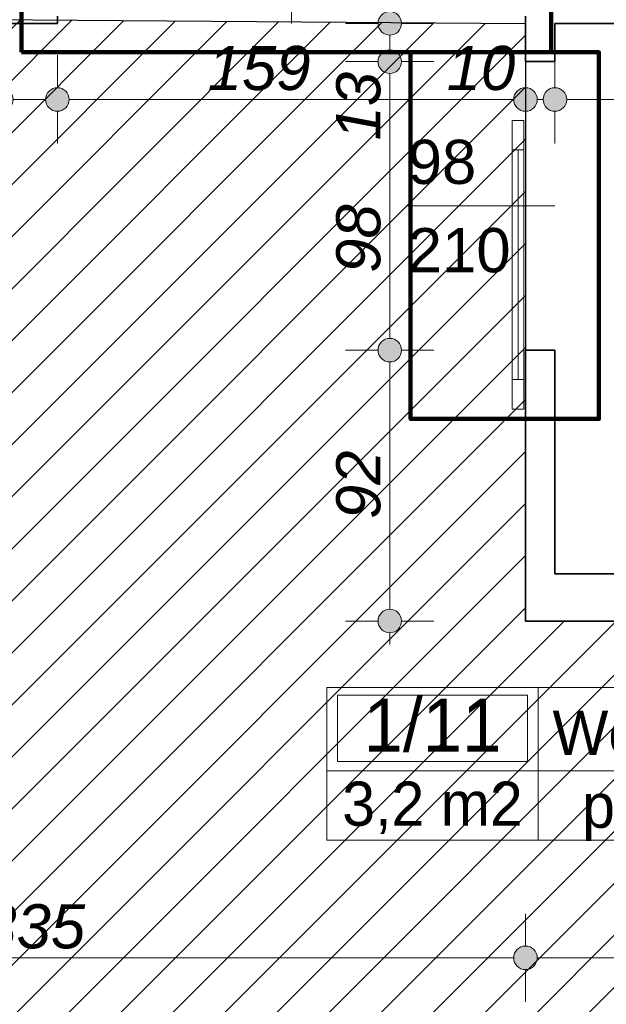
# Model space of a CAD drawing. Header units: millimetres. Extents: x -50073 to 84772, y -78870 to -35317.
# Tile 48 of 125: x 10057 to 12049, y -60013 to -56668. Entities that reach past the tile are written whole.
import ezdxf
from ezdxf.enums import TextEntityAlignment as Align

# ---------------------------------------------------------------- set-up
doc = ezdxf.new("R2010")
doc.units = ezdxf.units.MM
doc.header["$MEASUREMENT"] = 0
for name, color, linetype, lineweight in [('Drzwi ArchiCAD_Nr_pióra__1', 7, 'Continuous', 0), ('Konstrukcja - Ściany zew_Nr_pióra__6', 7, 'Continuous', 35), ('Metryczki pomieszczeń ArchiCADa_Nr_pióra__1', 7, 'Continuous', 0), ('Wymiarowanie - Ogólne_Nr_pióra__82', 114, 'Continuous', 13), ('Znaczniki drzwi ArchiCADa_Nr_pióra__1', 7, 'Continuous', 0), ('Znaczniki drzwi ArchiCADa_Nr_pióra__7', 7, 'Continuous', 70)]:
    doc.layers.add(name, color=color, linetype=linetype, lineweight=lineweight)
doc.layers.add('Elementy modelu - Strefy', color=7, linetype='Continuous')
doc.layers.add('Wymiarowanie - Ogólne', color=7, linetype='Continuous')
doc.styles.add('GENERATED_STYLE_1', font='txt')
doc.styles.add('GENERATED_STYLE_2', font='txt')
doc.styles.add('GENERATED_STYLE_3', font='txt')
doc.dimstyles.new('GENERATED_STYLE__1', dxfattribs={"dimtxt": 150, "dimasz": 152, "dimexe": 0.18, "dimexo": 0, "dimgap": 0.09, "dimtad": 1, "dimlfac": 0.1, "dimzin": 0, "dimdsep": 46, "dimtxsty": 'GENERATED_STYLE_3', "dimblk": 'ARROWHEAD_11', "dimblk1": 'ARROWHEAD_11', "dimblk2": 'ARROWHEAD_11', "dimcen": 0.09, "dimclrd": 114, "dimclre": 114, "dimclrt": 114, "dimazin": 0, "dimtfac": 1, "dimtdec": 4, "dimtmove": 0, "dimatfit": 3, "dimfxl": 1, "dimtolj": 1, "dimtzin": 0, "dimarcsym": 0})
doc.dimstyles.new('GENERATED_STYLE__2', dxfattribs={"dimtxt": 150, "dimasz": 152, "dimexe": 0.18, "dimexo": 0, "dimgap": 0.09, "dimtad": 1, "dimtih": 1, "dimtoh": 1, "dimlfac": 0.1, "dimzin": 0, "dimdsep": 46, "dimtxsty": 'GENERATED_STYLE_3', "dimblk": 'ARROWHEAD_11', "dimblk1": 'ARROWHEAD_11', "dimblk2": 'ARROWHEAD_11', "dimcen": 0.09, "dimclrd": 114, "dimclre": 114, "dimclrt": 114, "dimazin": 0, "dimtfac": 1, "dimtdec": 4, "dimtmove": 0, "dimatfit": 3, "dimfxl": 1, "dimtolj": 1, "dimtzin": 0, "dimarcsym": 0})

# ---------------------------------------------------------------- blocks, each defined once
blk = doc.blocks.new('Węz. sanitarny_1_11_11', base_point=(11817.9, -59219.1))
at = {"layer": 'Metryczki pomieszczeń ArchiCADa_Nr_pióra__1', "linetype": 'Continuous'}
for p, q in [((11099.7, -58936.2), (13242.1, -58936.2)), ((11099.7, -59454.8), (11099.7, -58936.2)), ((11135.6, -58962.2), (11782, -58962.2)), ((11135.6, -59188.4), (11135.6, -58962.2)), ((11782, -58962.2), (11782, -59188.4)), ((11817.9, -58936.2), (11817.9, -59454.8)), ((13242.1, -58936.2), (13242.1, -59454.8)), ((11782, -59188.4), (11135.6, -59188.4)), ((11099.7, -59219.1), (13242.1, -59219.1)), ((13242.1, -59454.8), (11099.7, -59454.8))]:
    blk.add_line(p, q, dxfattribs=at)
at = {"layer": 'Metryczki pomieszczeń ArchiCADa_Nr_pióra__1'}
for tag, height, style, p in [('ROOM_NUMBER', 180, 'GENERATED_STYLE_2', (11458.8, -59064.1)), ('ROOM_NAME', 150, 'GENERATED_STYLE_1', (12530, -59090.7)), ('ROOM_CALC_AREA', 150, 'GENERATED_STYLE_1', (11458.8, -59331.1)), ('floor_f', 150, 'GENERATED_STYLE_1', (12530, -59338.2))]:
    blk.add_attdef(tag, text='', height=height, dxfattribs=dict(at, style=style)).set_placement(p, align=Align.MIDDLE_CENTER)
blk = doc.blocks.new('*D151')
at = {"layer": 'Wymiarowanie - Ogólne_Nr_pióra__82', "linetype": 'Continuous'}
for points in [[(-2271.8, -37650.7), (-2274.8, -37635.4), (-2283.5, -37622.4), (-2296.5, -37613.7), (-2311.8, -37610.7), (-2327.1, -37613.7), (-2340.1, -37622.4), (-2348.7, -37635.4), (-2351.8, -37650.7), (-2348.7, -37666), (-2340.1, -37679), (-2327.1, -37687.6), (-2311.8, -37690.7), (-2296.5, -37687.6), (-2283.5, -37679), (-2274.8, -37666)], [(-2271.8, -57097.7), (-2274.8, -57082.4), (-2283.5, -57069.4), (-2296.5, -57060.7), (-2311.8, -57057.7), (-2327.1, -57060.7), (-2340.1, -57069.4), (-2348.7, -57082.4), (-2351.8, -57097.7), (-2348.7, -57113), (-2340.1, -57125.9), (-2327.1, -57134.6), (-2311.8, -57137.7), (-2296.5, -57134.6), (-2283.5, -57125.9), (-2274.8, -57113)]]:
    blk.add_hatch(color=256, dxfattribs=at).paths.add_polyline_path(points)
for p, q in [((-2311.8, -37610.7), (-2311.8, -37570.7)), ((-2351.8, -37650.7), (-2461.8, -37650.7)), ((-2161.8, -37650.7), (-2271.8, -37650.7)), ((-2311.8, -57057.7), (-2311.8, -37690.7)), ((-2351.8, -57097.7), (-2461.8, -57097.7)), ((-2161.8, -57097.7), (-2271.8, -57097.7)), ((-2311.8, -57177.7), (-2311.8, -57137.7))]:
    blk.add_line(p, q, dxfattribs=at)
for centre in [(-2311.8, -37650.7), (-2311.8, -57097.7)]:
    blk.add_circle(centre, 40, dxfattribs=at)
at = {"layer": 'Wymiarowanie - Ogólne_Nr_pióra__82', "insert": (-2341.8, -47716.3), "char_height": 150, "attachment_point": 7, "rotation": 90, "style": 'GENERATED_STYLE_3'}
blk.add_mtext('\\A1;{\\fArial|b0|i1|c238|p38;1\xa0944,7}', dxfattribs=at)
blk = doc.blocks.new('ARROWHEAD_11')
at = {"color": 0, "linetype": 'Continuous', "lineweight": 0}
blk.add_line((0, 0), (-1, 0), dxfattribs=at)
at = {"color": 0, "linetype": 'Continuous', "lineweight": 0, "const_width": 0.25, "flags": 128}
blk.add_lwpolyline([(-0.125, 0, 1), (0.125, 0, 1)], format="xyb", close=True, dxfattribs=at)
blk = doc.blocks.new('*D292')
at = {"layer": 'Wymiarowanie - Ogólne_Nr_pióra__82', "linetype": 'Continuous'}
for points in [[(8465.6, -59854.8), (8462.6, -59839.5), (8453.9, -59826.5), (8440.9, -59817.9), (8425.6, -59814.8), (8410.3, -59817.9), (8397.3, -59826.5), (8388.7, -59839.5), (8385.6, -59854.8), (8388.7, -59870.1), (8397.3, -59883.1), (8410.3, -59891.8), (8425.6, -59894.8), (8440.9, -59891.8), (8453.9, -59883.1), (8462.6, -59870.1)], [(11814.6, -59854.8), (11811.6, -59839.5), (11802.9, -59826.5), (11789.9, -59817.9), (11774.6, -59814.8), (11759.3, -59817.9), (11746.3, -59826.5), (11737.7, -59839.5), (11734.6, -59854.8), (11737.7, -59870.1), (11746.3, -59883.1), (11759.3, -59891.8), (11774.6, -59894.8), (11789.9, -59891.8), (11802.9, -59883.1), (11811.6, -59870.1)]]:
    blk.add_hatch(color=256, dxfattribs=at).paths.add_polyline_path(points)
for p, q in [((8425.6, -59814.8), (8425.6, -59704.8)), ((11774.6, -59814.8), (11774.6, -59704.8)), ((8465.6, -59854.8), (11734.6, -59854.8)), ((8425.6, -60004.8), (8425.6, -59894.8)), ((11774.6, -60004.8), (11774.6, -59894.8))]:
    blk.add_line(p, q, dxfattribs=at)
for centre in [(8425.6, -59854.8), (11774.6, -59854.8)]:
    blk.add_circle(centre, 40, dxfattribs=at)
at = {"layer": 'Wymiarowanie - Ogólne_Nr_pióra__82', "insert": (9929.4, -59824.8), "char_height": 150, "attachment_point": 7, "style": 'GENERATED_STYLE_3'}
blk.add_mtext('\\A1;{\\fArial|b0|i1|c238|p38;335}', dxfattribs=at)
blk = doc.blocks.new('*D293')
at = {"layer": 'Wymiarowanie - Ogólne_Nr_pióra__82', "linetype": 'Continuous'}
for points in [[(11814.6, -59854.8), (11811.6, -59839.5), (11802.9, -59826.5), (11789.9, -59817.9), (11774.6, -59814.8), (11759.3, -59817.9), (11746.3, -59826.5), (11737.7, -59839.5), (11734.6, -59854.8), (11737.7, -59870.1), (11746.3, -59883.1), (11759.3, -59891.8), (11774.6, -59894.8), (11789.9, -59891.8), (11802.9, -59883.1), (11811.6, -59870.1)], [(15395.6, -59854.8), (15392.6, -59839.5), (15383.9, -59826.5), (15370.9, -59817.9), (15355.6, -59814.8), (15340.3, -59817.9), (15327.3, -59826.5), (15318.7, -59839.5), (15315.6, -59854.8), (15318.7, -59870.1), (15327.3, -59883.1), (15340.3, -59891.8), (15355.6, -59894.8), (15370.9, -59891.8), (15383.9, -59883.1), (15392.6, -59870.1)]]:
    blk.add_hatch(color=256, dxfattribs=at).paths.add_polyline_path(points)
for p, q in [((11774.6, -59814.8), (11774.6, -59704.8)), ((15355.6, -59814.8), (15355.6, -59704.8)), ((11814.6, -59854.8), (15315.6, -59854.8)), ((11774.6, -60004.8), (11774.6, -59894.8)), ((15355.6, -60004.8), (15355.6, -59894.8))]:
    blk.add_line(p, q, dxfattribs=at)
for centre in [(11774.6, -59854.8), (15355.6, -59854.8)]:
    blk.add_circle(centre, 40, dxfattribs=at)
at = {"layer": 'Wymiarowanie - Ogólne_Nr_pióra__82', "insert": (13394.4, -59824.8), "char_height": 150, "attachment_point": 7, "style": 'GENERATED_STYLE_3'}
blk.add_mtext('\\A1;{\\fArial|b0|i1|c238|p38;358}', dxfattribs=at)
blk = doc.blocks.new('*D426')
at = {"layer": 'Wymiarowanie - Ogólne_Nr_pióra__82', "linetype": 'Continuous'}
for points in [[(10034.6, -56939.2), (10031.6, -56923.9), (10022.9, -56910.9), (10009.9, -56902.2), (9994.6, -56899.2), (9979.3, -56902.2), (9966.3, -56910.9), (9957.6, -56923.9), (9954.6, -56939.2), (9957.6, -56954.5), (9966.3, -56967.5), (9979.3, -56976.1), (9994.6, -56979.2), (10009.9, -56976.1), (10022.9, -56967.5), (10031.6, -56954.5)], [(10224.6, -56939.2), (10221.6, -56923.9), (10212.9, -56910.9), (10199.9, -56902.2), (10184.6, -56899.2), (10169.3, -56902.2), (10156.3, -56910.9), (10147.7, -56923.9), (10144.6, -56939.2), (10147.7, -56954.5), (10156.3, -56967.5), (10169.3, -56976.1), (10184.6, -56979.2), (10199.9, -56976.1), (10212.9, -56967.5), (10221.6, -56954.5)]]:
    blk.add_hatch(color=256, dxfattribs=at).paths.add_polyline_path(points)
for p, q in [((9994.6, -56899.2), (9994.6, -56789.2)), ((10184.6, -56899.2), (10184.6, -56789.2)), ((10034.6, -56939.2), (10144.6, -56939.2)), ((9994.6, -57089.2), (9994.6, -56979.2)), ((10184.6, -57089.2), (10184.6, -56979.2))]:
    blk.add_line(p, q, dxfattribs=at)
for centre in [(9994.6, -56939.2), (10184.6, -56939.2)]:
    blk.add_circle(centre, 40, dxfattribs=at)
blk = doc.blocks.new('*D427')
at = {"layer": 'Wymiarowanie - Ogólne_Nr_pióra__82', "linetype": 'Continuous'}
for points in [[(10224.6, -56939.2), (10221.6, -56923.9), (10212.9, -56910.9), (10199.9, -56902.2), (10184.6, -56899.2), (10169.3, -56902.2), (10156.3, -56910.9), (10147.7, -56923.9), (10144.6, -56939.2), (10147.7, -56954.5), (10156.3, -56967.5), (10169.3, -56976.1), (10184.6, -56979.2), (10199.9, -56976.1), (10212.9, -56967.5), (10221.6, -56954.5)], [(11814.6, -56939.2), (11811.6, -56923.9), (11802.9, -56910.9), (11789.9, -56902.2), (11774.6, -56899.2), (11759.3, -56902.2), (11746.3, -56910.9), (11737.7, -56923.9), (11734.6, -56939.2), (11737.7, -56954.5), (11746.3, -56967.5), (11759.3, -56976.1), (11774.6, -56979.2), (11789.9, -56976.1), (11802.9, -56967.5), (11811.6, -56954.5)]]:
    blk.add_hatch(color=256, dxfattribs=at).paths.add_polyline_path(points)
for p, q in [((10184.6, -56899.2), (10184.6, -56789.2)), ((11774.6, -56899.2), (11774.6, -56789.2)), ((10224.6, -56939.2), (11734.6, -56939.2)), ((10184.6, -57089.2), (10184.6, -56979.2)), ((11774.6, -57089.2), (11774.6, -56979.2))]:
    blk.add_line(p, q, dxfattribs=at)
for centre in [(10184.6, -56939.2), (11774.6, -56939.2)]:
    blk.add_circle(centre, 40, dxfattribs=at)
at = {"layer": 'Wymiarowanie - Ogólne_Nr_pióra__82', "char_height": 150, "attachment_point": 7, "style": 'GENERATED_STYLE_3'}
for s, insert in [('\\A1;{\\fArial|b0|i1|c238|p38;159}', (10695.1, -56909.2)), ('\\A1;{\\fArial|b0|i1|c238|p38;10}', (11507, -56909.2))]:
    blk.add_mtext(s, dxfattribs=dict(at, insert=insert))
blk = doc.blocks.new('*D428')
at = {"layer": 'Wymiarowanie - Ogólne_Nr_pióra__82', "linetype": 'Continuous'}
for points in [[(11814.6, -56939.2), (11811.6, -56923.9), (11802.9, -56910.9), (11789.9, -56902.2), (11774.6, -56899.2), (11759.3, -56902.2), (11746.3, -56910.9), (11737.7, -56923.9), (11734.6, -56939.2), (11737.7, -56954.5), (11746.3, -56967.5), (11759.3, -56976.1), (11774.6, -56979.2), (11789.9, -56976.1), (11802.9, -56967.5), (11811.6, -56954.5)], [(11914.6, -56939.2), (11911.6, -56923.9), (11902.9, -56910.9), (11889.9, -56902.2), (11874.6, -56899.2), (11859.3, -56902.2), (11846.3, -56910.9), (11837.7, -56923.9), (11834.6, -56939.2), (11837.7, -56954.5), (11846.3, -56967.5), (11859.3, -56976.1), (11874.6, -56979.2), (11889.9, -56976.1), (11902.9, -56967.5), (11911.6, -56954.5)]]:
    blk.add_hatch(color=256, dxfattribs=at).paths.add_polyline_path(points)
for p, q in [((11774.6, -56899.2), (11774.6, -56789.2)), ((11874.6, -56899.2), (11874.6, -56789.2)), ((11814.6, -56939.2), (11834.6, -56939.2)), ((11774.6, -57089.2), (11774.6, -56979.2)), ((11874.6, -57089.2), (11874.6, -56979.2))]:
    blk.add_line(p, q, dxfattribs=at)
for centre in [(11774.6, -56939.2), (11874.6, -56939.2)]:
    blk.add_circle(centre, 40, dxfattribs=at)
blk = doc.blocks.new('*D429')
at = {"layer": 'Wymiarowanie - Ogólne_Nr_pióra__82', "linetype": 'Continuous'}
for points in [[(11914.6, -56939.2), (11911.6, -56923.9), (11902.9, -56910.9), (11889.9, -56902.2), (11874.6, -56899.2), (11859.3, -56902.2), (11846.3, -56910.9), (11837.7, -56923.9), (11834.6, -56939.2), (11837.7, -56954.5), (11846.3, -56967.5), (11859.3, -56976.1), (11874.6, -56979.2), (11889.9, -56976.1), (11902.9, -56967.5), (11911.6, -56954.5)], [(13554.6, -56939.2), (13551.6, -56923.9), (13542.9, -56910.9), (13529.9, -56902.2), (13514.6, -56899.2), (13499.3, -56902.2), (13486.3, -56910.9), (13477.6, -56923.9), (13474.6, -56939.2), (13477.6, -56954.5), (13486.3, -56967.5), (13499.3, -56976.1), (13514.6, -56979.2), (13529.9, -56976.1), (13542.9, -56967.5), (13551.6, -56954.5)]]:
    blk.add_hatch(color=256, dxfattribs=at).paths.add_polyline_path(points)
for p, q in [((11874.6, -56899.2), (11874.6, -56789.2)), ((13514.6, -56899.2), (13514.6, -56789.2)), ((11914.6, -56939.2), (13474.6, -56939.2)), ((11874.6, -57089.2), (11874.6, -56979.2)), ((13514.6, -57089.2), (13514.6, -56979.2))]:
    blk.add_line(p, q, dxfattribs=at)
for centre in [(11874.6, -56939.2), (13514.6, -56939.2)]:
    blk.add_circle(centre, 40, dxfattribs=at)
at = {"layer": 'Wymiarowanie - Ogólne_Nr_pióra__82', "insert": (12523.9, -56909.2), "char_height": 150, "attachment_point": 7, "style": 'GENERATED_STYLE_3'}
blk.add_mtext('\\A1;{\\fArial|b0|i1|c238|p38;164}', dxfattribs=at)
blk = doc.blocks.new('*D485')
at = {"layer": 'Wymiarowanie - Ogólne_Nr_pióra__82', "linetype": 'Continuous'}
for points in [[(11353.7, -57790.7), (11350.6, -57775.4), (11342, -57762.4), (11329, -57753.7), (11313.7, -57750.7), (11298.4, -57753.7), (11285.4, -57762.4), (11276.7, -57775.4), (11273.7, -57790.7), (11276.7, -57806), (11285.4, -57819), (11298.4, -57827.6), (11313.7, -57830.7), (11329, -57827.6), (11342, -57819), (11350.6, -57806)], [(11353.7, -58710.7), (11350.6, -58695.4), (11342, -58682.4), (11329, -58673.7), (11313.7, -58670.7), (11298.4, -58673.7), (11285.4, -58682.4), (11276.7, -58695.4), (11273.7, -58710.7), (11276.7, -58726), (11285.4, -58739), (11298.4, -58747.6), (11313.7, -58750.7), (11329, -58747.6), (11342, -58739), (11350.6, -58726)]]:
    blk.add_hatch(color=256, dxfattribs=at).paths.add_polyline_path(points)
for p, q in [((11273.7, -57790.7), (11163.7, -57790.7)), ((11463.7, -57790.7), (11353.7, -57790.7)), ((11313.7, -58670.7), (11313.7, -57830.7)), ((11273.7, -58710.7), (11163.7, -58710.7)), ((11463.7, -58710.7), (11353.7, -58710.7)), ((11313.7, -58790.7), (11313.7, -58750.7))]:
    blk.add_line(p, q, dxfattribs=at)
for centre in [(11313.7, -57790.7), (11313.7, -58710.7)]:
    blk.add_circle(centre, 40, dxfattribs=at)
at = {"layer": 'Wymiarowanie - Ogólne_Nr_pióra__82', "insert": (11283.7, -58364.5), "char_height": 150, "attachment_point": 7, "rotation": 90, "style": 'GENERATED_STYLE_3'}
blk.add_mtext('\\A1;{\\fArial|b0|i1|c238|p38;92}', dxfattribs=at)
blk = doc.blocks.new('*D486')
at = {"layer": 'Wymiarowanie - Ogólne_Nr_pióra__82', "linetype": 'Continuous'}
for points in [[(11353.7, -56810.7), (11350.6, -56795.4), (11342, -56782.4), (11329, -56773.7), (11313.7, -56770.7), (11298.4, -56773.7), (11285.4, -56782.4), (11276.7, -56795.4), (11273.7, -56810.7), (11276.7, -56826), (11285.4, -56839), (11298.4, -56847.6), (11313.7, -56850.7), (11329, -56847.6), (11342, -56839), (11350.6, -56826)], [(11353.7, -57790.7), (11350.6, -57775.4), (11342, -57762.4), (11329, -57753.7), (11313.7, -57750.7), (11298.4, -57753.7), (11285.4, -57762.4), (11276.7, -57775.4), (11273.7, -57790.7), (11276.7, -57806), (11285.4, -57819), (11298.4, -57827.6), (11313.7, -57830.7), (11329, -57827.6), (11342, -57819), (11350.6, -57806)]]:
    blk.add_hatch(color=256, dxfattribs=at).paths.add_polyline_path(points)
for p, q in [((11273.7, -56810.7), (11163.7, -56810.7)), ((11463.7, -56810.7), (11353.7, -56810.7)), ((11313.7, -57750.7), (11313.7, -56850.7)), ((11273.7, -57790.7), (11163.7, -57790.7)), ((11463.7, -57790.7), (11353.7, -57790.7))]:
    blk.add_line(p, q, dxfattribs=at)
for centre in [(11313.7, -56810.7), (11313.7, -57790.7)]:
    blk.add_circle(centre, 40, dxfattribs=at)
at = {"layer": 'Wymiarowanie - Ogólne_Nr_pióra__82', "char_height": 150, "attachment_point": 7, "rotation": 90, "style": 'GENERATED_STYLE_3'}
for s, insert in [('\\A1;{\\fArial|b0|i1|c238|p38;13}', (11283.7, -57078.3)), ('\\A1;{\\fArial|b0|i1|c238|p38;98}', (11283.7, -57528.3))]:
    blk.add_mtext(s, dxfattribs=dict(at, insert=insert))
blk = doc.blocks.new('*D487')
at = {"layer": 'Wymiarowanie - Ogólne_Nr_pióra__82', "linetype": 'Continuous'}
for points in [[(11353.7, -56680.6), (11350.6, -56665.3), (11342, -56652.4), (11329, -56643.7), (11313.7, -56640.6), (11298.4, -56643.7), (11285.4, -56652.4), (11276.7, -56665.3), (11273.7, -56680.6), (11276.7, -56695.9), (11285.4, -56708.9), (11298.4, -56717.6), (11313.7, -56720.6), (11329, -56717.6), (11342, -56708.9), (11350.6, -56695.9)], [(11353.7, -56810.7), (11350.6, -56795.4), (11342, -56782.4), (11329, -56773.7), (11313.7, -56770.7), (11298.4, -56773.7), (11285.4, -56782.4), (11276.7, -56795.4), (11273.7, -56810.7), (11276.7, -56826), (11285.4, -56839), (11298.4, -56847.6), (11313.7, -56850.7), (11329, -56847.6), (11342, -56839), (11350.6, -56826)]]:
    blk.add_hatch(color=256, dxfattribs=at).paths.add_polyline_path(points)
for p, q in [((11313.7, -56640.6), (11313.7, -56600.6)), ((11273.7, -56680.6), (11163.7, -56680.6)), ((11463.7, -56680.6), (11353.7, -56680.6)), ((11313.7, -56770.7), (11313.7, -56720.6)), ((11273.7, -56810.7), (11163.7, -56810.7)), ((11463.7, -56810.7), (11353.7, -56810.7))]:
    blk.add_line(p, q, dxfattribs=at)
for centre in [(11313.7, -56680.6), (11313.7, -56810.7)]:
    blk.add_circle(centre, 40, dxfattribs=at)

msp = doc.modelspace()

# ---------------------------------------------------------------- hatches: boundary and pattern name
h = msp.add_hatch()
h.set_pattern_fill('ANSI31', color=6, scale=1000)
h.set_pattern_definition([(45, (-50072.86, -74020.64), (-88.38835, 88.38835), [])])
h.paths.add_polyline_path([(2644.596, -62100.641), (7974.596, -62100.641), (7974.596, -64220.641), (9744.596, -64270.641), (21114.596, -64270.641), (21114.596, -74020.641), (27274.596, -74020.641), (27274.596, -71940.641), (25294.596, -71940.641), (24264.596, -71000.641), (24264.596, -63210.678), (23794.596, -63210.678), (23794.596, -61870.678), (26194.596, -61870.678), (26194.596, -56680.641), (24594.623, -56680.641), (24594.623, -58720.641), (22604.596, -58720.641), (22604.596, -56680.641), (19225.623, -56680.641), (19225.623, -58710.678), (17495.623, -58710.678), (11774.623, -58710.678), (11774.623, -56680.641), (8425.623, -56655.641), (8425.623, -58710.678), (4584.623, -58710.678), (4584.623, -56660.641), (2644.596, -56660.641)])
h.paths.add_polyline_path([(15447.036, -61501.268), (13419.007, -61501.268), (13419.007, -61271.05), (15447.036, -61271.05)], flags=24)
h = msp.add_hatch()
h.set_pattern_fill('ANSI31', color=5, scale=250)
h.set_pattern_definition([(45, (5604.596, -69870.678), (-22.097087, 22.097087), [])])
h.paths.add_polyline_path([(25564.596, -62180.678, -0.41421356), (25664.596, -62080.678), (26264.596, -62080.678, -0.41421356), (26364.596, -62180.678), (26364.596, -62780.678, -0.41421356), (26264.596, -62880.678), (25664.596, -62880.678, -0.41421356), (25564.596, -62780.678)])
h.paths.add_polyline_path([(26214.596, -62205.678, 1), (26264.596, -62205.678, 1)], flags=16)
h.paths.add_polyline_path([(27054.596, -56830.641, -0.41421356), (27154.596, -56730.641), (27754.596, -56730.641, -0.41421356), (27854.596, -56830.641), (27854.596, -57430.641, -0.41421356), (27754.596, -57530.641), (27154.596, -57530.641, -0.41421356), (27054.596, -57430.641)])
h.paths.add_polyline_path([(27704.596, -56855.641, 1), (27754.596, -56855.641, 1)], flags=16)
h.paths.add_polyline_path([(23594.623, -57810.641, -0.41421356), (23694.623, -57710.641), (24294.623, -57710.641, -0.41421356), (24394.623, -57810.641), (24394.623, -58410.641, -0.41421356), (24294.623, -58510.641), (23694.623, -58510.641, -0.41421356), (23594.623, -58410.641)])
h.paths.add_polyline_path([(24244.623, -58385.641, 1), (24294.623, -58385.641, 1)], flags=16)
h.paths.add_polyline_path([(17350.623, -58410.678), (17350.623, -57810.678, -0.41421356), (17450.623, -57710.678), (18050.623, -57710.678, -0.41421356), (18150.623, -57810.678), (18150.623, -58410.678, -0.41421356), (18050.623, -58510.678), (17610.673, -58510.678), (17610.673, -58302.351, 2.41421356), (17585.673, -58277.351, 0.41421356), (17610.673, -58302.351), (17610.673, -58510.678), (17450.623, -58510.678, -0.41421356)])
h.paths.add_polyline_path([(17450.623, -58385.678, 1), (17500.623, -58385.678, 1)], flags=16)
h.paths.add_polyline_path([(13845.623, -57820.678), (13845.623, -58420.678, 0.40815319), (13943.549, -58520.656), (13943.549, -58395.678), (13943.549, -58257.419, -2.41421356), (13968.549, -58232.419, -0.41421356), (13943.549, -58257.419), (13943.549, -58395.678), (13943.549, -58520.656, 0.00518396), (13945.623, -58520.678), (14545.623, -58520.678, 0.41421356), (14645.623, -58420.678), (14645.623, -57820.678, 0.41421356), (14545.623, -57720.678), (13945.623, -57720.678, 0.41421356)])
h.paths.add_polyline_path([(13945.623, -58395.678, 1), (13995.623, -58395.678, 1)], flags=16)
h.paths.add_polyline_path([(12785.623, -58400.678), (12785.623, -57800.678, -0.41421356), (12885.623, -57700.678), (13485.623, -57700.678, -0.41421356), (13585.623, -57800.678), (13585.623, -58400.678, -0.41421356), (13485.623, -58500.678), (13251.864, -58500.678), (13251.864, -58279.885, 2.41421356), (13226.864, -58254.885, 0.41421356), (13251.864, -58279.885), (13251.864, -58500.678), (12885.623, -58500.678, -0.41421356)])
h.paths.add_polyline_path([(13435.623, -58375.678, 1), (13485.623, -58375.678, 1)], flags=16)
h.paths.add_polyline_path([(6669.596, -58410.678), (6669.596, -57810.678, -0.41421356), (6769.596, -57710.678), (7369.596, -57710.678, -0.41421356), (7469.596, -57810.678), (7469.596, -58410.678, -0.41421356), (7369.596, -58510.678), (6769.596, -58510.678, -0.08881129), (6734.902, -58504.466), (6734.902, -58234.953, 2.41421356), (6709.902, -58209.953, 0.41421356), (6734.902, -58234.953), (6734.902, -58504.466, -0.31385648)])
h.paths.add_polyline_path([(6769.596, -58385.678, 1), (6819.596, -58385.678, 1)], flags=16)
h.paths.add_polyline_path([(24464.596, -69770.678), (24464.596, -69170.678, -0.41421356), (24564.596, -69070.678), (25164.596, -69070.678, -0.41421356), (25264.596, -69170.678), (25264.596, -69770.678, -0.41421356), (25164.596, -69870.678), (24564.596, -69870.678, -0.24955295), (24481.645, -69826.527), (24641.759, -69826.527, 2.41421356), (24666.759, -69801.527, 0.41421356), (24641.759, -69826.527), (24481.645, -69826.527, -0.14923451)])
h.paths.add_polyline_path([(24564.596, -69195.678, 1), (24614.596, -69195.678, 1)], flags=16)
h.paths.add_polyline_path([(5604.596, -57820.678), (5604.596, -58420.678, 0.41421356), (5704.596, -58520.678), (6031.963, -58520.678), (6031.963, -58302.351, -2.41421356), (6056.963, -58277.351, -0.41421356), (6031.963, -58302.351), (6031.963, -58520.678), (6304.596, -58520.678, 0.41421356), (6404.596, -58420.678), (6404.596, -57820.678, 0.41421356), (6304.596, -57720.678), (5704.596, -57720.678, 0.41421356)])
h.paths.add_polyline_path([(6254.596, -58395.678, 1), (6304.596, -58395.678, 1)], flags=16)
h.paths.add_polyline_path([(23871.254, -57979.071), (23871.254, -58256.97), (23643.082, -58256.97), (23643.082, -57979.071)], flags=24)
h.paths.add_polyline_path([(7095.024, -57966.098), (7095.024, -58262.005), (6866.852, -58262.005), (6866.852, -57966.098)], flags=24)
h.paths.add_polyline_path([(25506.814, -69309.87), (25092.524, -69309.87), (25092.524, -69081.699), (25506.814, -69081.699)], flags=9)
h.paths.add_polyline_path([(25638.09, -62879.269), (25242.524, -62879.269), (25242.524, -62651.097), (25638.09, -62651.097)], flags=9)
h.paths.add_polyline_path([(25022.483, -69783.476), (25022.483, -70179.043), (24794.311, -70179.043), (24794.311, -69783.476)], flags=9)
h.paths.add_polyline_path([(27301.714, -56946.363), (26906.353, -56946.363), (26906.353, -56718.089), (27301.714, -56718.089)], flags=9)
h.paths.add_polyline_path([(13266.179, -57954.077), (13266.179, -58249.984), (13038.007, -58249.984), (13038.007, -57954.077)], flags=9)
h.paths.add_polyline_path([(25865.437, -61877.575), (25865.437, -62175.836), (25637.265, -62175.836), (25637.265, -61877.575)], flags=9)
h.paths.add_polyline_path([(14702.816, -57987.839), (14702.816, -58282.007), (14474.541, -58282.007), (14474.541, -57987.839)], flags=9)
h.paths.add_polyline_path([(26389.895, -62879.269), (26109.438, -62879.269), (26109.438, -62651.097), (26389.895, -62651.097)], flags=9)
h.paths.add_polyline_path([(27448.011, -56706.263), (27448.011, -56985.799), (27219.839, -56985.799), (27219.839, -56706.263)], flags=9)
h.paths.add_polyline_path([(5614.922, -58005.357), (5614.922, -58283.257), (5386.75, -58283.257), (5386.75, -58005.357)], flags=9)

# ---------------------------------------------------------------- linework, layer by layer
at = {"color": 10, "lineweight": 106}
for points in [[(10063.14, -56778.449), (11862.072, -56778.449), (11862.072, -55490.07), (10063.14, -55490.07)], [(11384.298, -56778.449), (12024.052, -56778.449), (12024.052, -58024.171), (11384.298, -58024.171)]]:
    msp.add_lwpolyline(points, close=True, dxfattribs=at)
at = {"color": 6}
msp.add_lwpolyline([(9744.596, -64270.641), (7974.596, -64220.641), (7974.596, -62100.641), (2644.596, -62100.641), (2644.596, -56660.641), (4584.623, -56660.641), (4584.623, -58710.678), (8425.623, -58710.678), (8425.623, -56655.641), (11774.623, -56680.641), (11774.623, -58710.678), (17495.623, -58710.678), (19225.623, -58710.678), (19225.623, -56680.641), (22604.596, -56680.641)], dxfattribs=at)
msp.add_lwpolyline([(9744.596, -64270.641), (7974.596, -64220.641), (7974.596, -62100.641), (2644.596, -62100.641), (2644.596, -56660.641), (4584.623, -56660.641), (4584.623, -58710.678), (8425.623, -58710.678), (8425.623, -56655.641), (11774.623, -56680.641), (11774.623, -58710.678), (17495.623, -58710.678), (19225.623, -58710.678), (19225.623, -56680.641), (22604.596, -56680.641)], dxfattribs=at)
at = {"layer": 'Drzwi ArchiCAD_Nr_pióra__1', "linetype": 'Continuous'}
for p, q in [((11729.623, -57010.678), (11729.623, -57110.678)), ((11769.623, -57010.678), (11729.623, -57010.678)), ((11769.623, -57110.678), (11769.623, -57010.678)), ((11729.623, -57110.678), (11729.623, -57890.678)), ((11749.623, -57110.678), (11729.623, -57110.678)), ((11729.623, -57110.678), (11769.623, -57110.678)), ((11749.623, -57890.678), (11749.623, -57110.678)), ((11749.623, -57110.678), (11749.623, -57890.678)), ((11769.623, -57110.678), (11749.623, -57110.678)), ((11749.623, -57110.678), (11749.623, -57890.678)), ((11769.623, -57890.678), (11769.623, -57110.678)), ((11729.623, -57890.678), (11749.623, -57890.678)), ((11769.623, -57890.678), (11729.623, -57890.678)), ((11729.623, -57890.678), (11729.623, -57990.678)), ((11749.623, -57890.678), (11769.623, -57890.678)), ((11769.623, -57990.678), (11769.623, -57890.678)), ((11729.623, -57990.678), (11769.623, -57990.678))]:
    msp.add_line(p, q, dxfattribs=at)
at = {"layer": 'Konstrukcja - Ściany zew_Nr_pióra__6', "linetype": 'Continuous'}
for p, q in [((10184.623, -56655.641), (10184.623, -56680.641)), ((11774.623, -56655.641), (11774.623, -56680.641)), ((11774.623, -56810.678), (11874.623, -56810.678)), ((11774.623, -57790.678), (11874.623, -57790.678))]:
    msp.add_line(p, q, dxfattribs=at)
at = {"layer": 'Konstrukcja - Ściany zew_Nr_pióra__6', "linetype": 'Continuous', "flags": 128}
for points in [[(9994.596, -56680.641), (10184.623, -56680.641)], [(11774.623, -56680.641), (11774.623, -56810.678)], [(11874.623, -56680.641), (13514.596, -56680.641)], [(11874.623, -56810.678), (11874.623, -56680.641)], [(11774.623, -57790.678), (11774.623, -58710.678)], [(11874.623, -58550.678), (11874.623, -57790.678)], [(13634.596, -58550.678), (11874.623, -58550.678)], [(11774.623, -58710.678), (13794.596, -58710.678)]]:
    msp.add_lwpolyline(points, dxfattribs=at)
at = {"layer": 'Znaczniki drzwi ArchiCADa_Nr_pióra__1', "linetype": 'Continuous'}
for p, q in [((10979.623, -56140.641), (10979.623, -56680.641)), ((11374.623, -57300.678), (11874.623, -57300.678))]:
    msp.add_line(p, q, dxfattribs=at)

# ---------------------------------------------------------------- block references
at = {"layer": 'Elementy modelu - Strefy', "linetype": 'Continuous'}
ref = msp.add_blockref('Węz. sanitarny_1_11_11', (11817.901, -59219.083), dxfattribs=at)
ref.add_attrib('ROOM_NAME', 'Węz. sanitarny', dxfattribs={"layer": 'Metryczki pomieszczeń ArchiCADa_Nr_pióra__1', "color": 7, "height": 150, "style": 'GENERATED_STYLE_1'}).set_placement((12529.982, -59090.68), align=Align.MIDDLE_CENTER)
ref.add_attrib('ROOM_NUMBER', '1/11', dxfattribs={"layer": 'Metryczki pomieszczeń ArchiCADa_Nr_pióra__1', "color": 7, "height": 180, "style": 'GENERATED_STYLE_2'}).set_placement((11458.801, -59064.134), align=Align.MIDDLE_CENTER)
ref.add_attrib('ROOM_CALC_AREA', '3,2 m2', dxfattribs={"layer": 'Metryczki pomieszczeń ArchiCADa_Nr_pióra__1', "color": 7, "height": 150, "style": 'GENERATED_STYLE_1'}).set_placement((11458.801, -59331.134), align=Align.MIDDLE_CENTER)
ref.add_attrib('floor_f', 'płytki ceram.', dxfattribs={"layer": 'Metryczki pomieszczeń ArchiCADa_Nr_pióra__1', "color": 7, "height": 150, "style": 'GENERATED_STYLE_1'}).set_placement((12529.982, -59338.18), align=Align.MIDDLE_CENTER)

# ---------------------------------------------------------------- texts
at = {"layer": 'Znaczniki drzwi ArchiCADa_Nr_pióra__7', "char_height": 150, "attachment_point": 7, "style": 'GENERATED_STYLE_1'}
for s, insert in [('\\A1;{\\fArial|b0|i0|c238|p38;98}', (11374.623, -57228.146)), ('\\A1;{\\fArial|b0|i0|c238|p38;210}', (11374.623, -57528.146))]:
    msp.add_mtext(s, dxfattribs=dict(at, insert=insert))

# ---------------------------------------------------------------- dimensions: what is measured, and where the dimension line sits
at = {"layer": 'Wymiarowanie - Ogólne', "color": 114, "linetype": 'Continuous', "lineweight": 13}
for base, p1, p2, picture, middle in [((-2311.788, -37650.678), (-290.972, -57097.659), (27794.596, -37650.678), '*D151', (-2416.788, -47374.168)), ((11313.693, -56680.641), (11774.623, -56810.678), (11774.623, -56680.641), '*D487', (11208.693, -56964.507)), ((11313.693, -56810.678), (11774.623, -57790.678), (11774.623, -56810.678), '*D486', (11208.693, -57414.507)), ((11313.693, -57790.678), (11774.623, -58710.678), (11774.623, -57790.678), '*D485', (11208.693, -58250.678))]:
    dim = msp.add_linear_dim(base=base, p1=p1, p2=p2, angle=90, dimstyle='GENERATED_STYLE__1', dxfattribs=at)
    dim.commit()
    dim.dimension.update_dxf_attribs({"geometry": picture, "text_midpoint": middle, "dimtype": 160, "text_rotation": 90})
for base, p1, p2, picture, middle in [((10184.623, -56939.17), (9994.596, -56680.641), (10184.623, -56680.641), '*D426', (9840.767, -56834.17)), ((11774.623, -56939.17), (10184.623, -56680.641), (11774.623, -56810.678), '*D427', (10865.794, -56834.17)), ((11874.623, -56939.17), (11774.623, -56810.678), (11874.623, -56680.641), '*D428', (11620.794, -56834.17)), ((13514.596, -56939.17), (11874.623, -56680.641), (13514.596, -56792.606), '*D429', (12694.61, -56834.17))]:
    dim = msp.add_linear_dim(base=base, p1=p1, p2=p2, dimstyle='GENERATED_STYLE__2', dxfattribs=at)
    dim.commit()
    dim.dimension.update_dxf_attribs({"geometry": picture, "text_midpoint": middle, "dimtype": 160})
for base, p1, p2, text, picture, middle in [((11774.623, -59854.834), (8425.623, -58710.678), (11774.623, -58710.678), '335', '*D292', (10100.123, -59749.834)), ((15355.623, -59854.834), (11774.623, -58710.678), (15355.623, -58710.678), '358', '*D293', (13565.123, -59749.834))]:
    dim = msp.add_linear_dim(base=base, p1=p1, p2=p2, text=text, dimstyle='GENERATED_STYLE__2', dxfattribs=at)
    dim.commit()
    dim.dimension.update_dxf_attribs({"geometry": picture, "text_midpoint": middle, "dimtype": 160})

doc.saveas('drawing.dxf')
